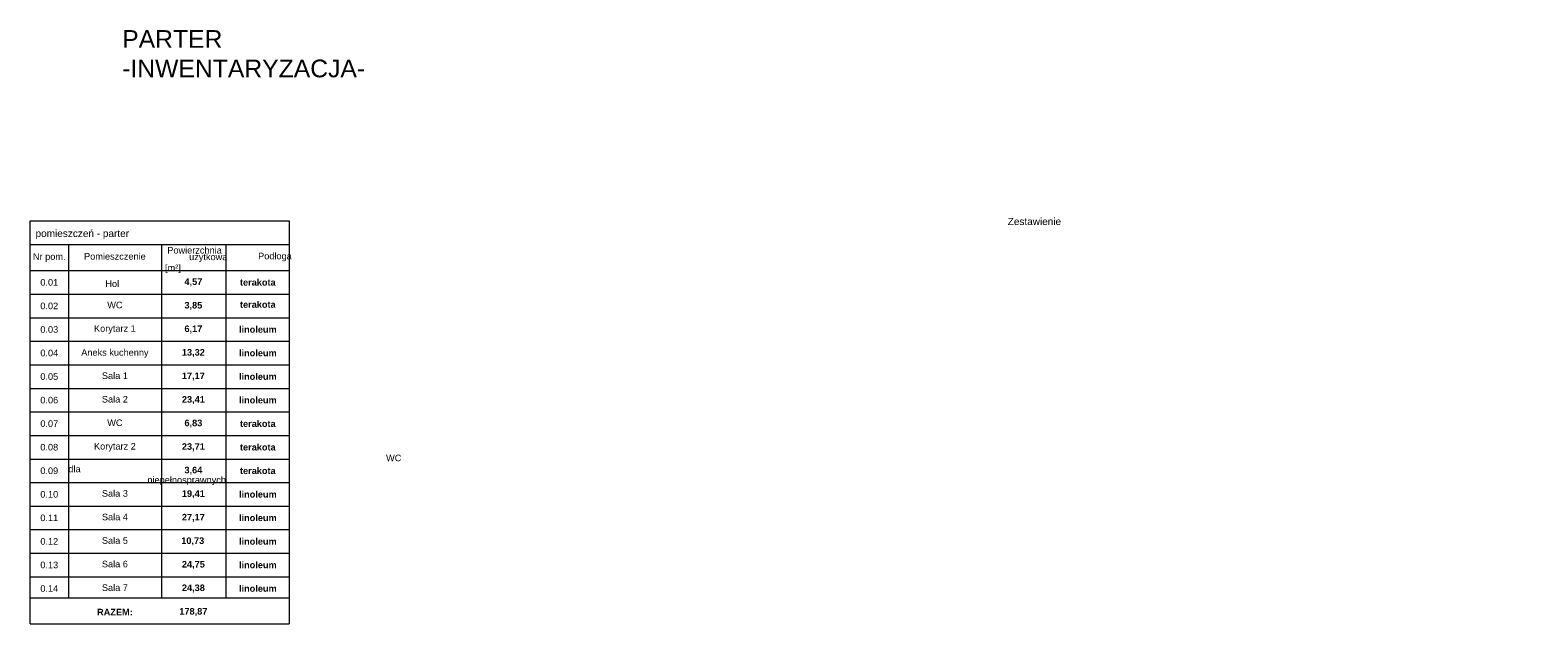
# Model space of a CAD drawing. Header units: millimetres. Extents: x -94648 to 68781, y -29623 to 11990.
# Tile 105 of 181: x -33020 to -29610, y 3616 to 4959. Entities that reach past the tile are written whole.
import ezdxf

# ---------------------------------------------------------------- set-up
doc = ezdxf.new("R2010")
doc.units = ezdxf.units.MM
doc.layers.add('Wykonawcze', color=7, linetype='Continuous', lineweight=15)
doc.styles.get("Standard").update_dxf_attribs({"font": 'arial.ttf'})

msp = doc.modelspace()

# ---------------------------------------------------------------- linework, layer by layer
at = {"layer": 'Wykonawcze'}
for p, q in [((-33020.10305, 4362.00797), (-33020.10305, 4527.63185)), ((-33020.10305, 4527.63185), (-32434.11383, 4527.63185)), ((-32434.11383, 4527.63185), (-32434.11383, 4362.00797)), ((-33020.10305, 4474.35296), (-32434.11383, 4474.35296)), ((-32933.73911, 4474.35296), (-32933.73911, 4362.00797)), ((-32723.14767, 4474.35296), (-32723.14767, 4362.00797)), ((-32577.36883, 4474.35296), (-32577.36883, 4362.00797)), ((-33020.10305, 4415.28686), (-32434.11383, 4415.28686)), ((-33020.10305, 4202.1713), (-33020.10305, 4362.00797)), ((-33020.10305, 4362.00797), (-32434.11383, 4362.00797)), ((-33020.10305, 4362.00797), (-32434.11383, 4362.00797)), ((-32933.73911, 4362.00797), (-32933.73911, 4202.1713)), ((-32723.14767, 4362.00797), (-32723.14767, 4202.1713)), ((-32577.36883, 4362.00797), (-32577.36883, 4042.33463)), ((-32434.11383, 4362.00797), (-32434.11383, 4042.33463)), ((-33020.10305, 4148.89241), (-33020.10305, 4314.51628)), ((-33020.10305, 4308.72908), (-32434.11383, 4308.72908)), ((-33020.10305, 4255.45019), (-32434.11383, 4255.45019)), ((-32933.73911, 4261.23739), (-32933.73911, 4148.89241)), ((-33020.10305, 4202.1713), (-32434.11383, 4202.1713)), ((-33020.10305, 4202.1713), (-32434.11383, 4202.1713)), ((-32723.14767, 4207.9585), (-32723.14767, 4148.89241)), ((-33020.10305, 4095.61352), (-33020.10305, 4148.89241)), ((-33020.10305, 4148.89241), (-32434.11383, 4148.89241)), ((-33020.10305, 4148.89241), (-32434.11383, 4148.89241)), ((-32933.73911, 4148.89241), (-32933.73911, 3675.09596)), ((-32723.14767, 4148.89241), (-32723.14767, 4095.61352)), ((-33020.10305, 4042.33463), (-33020.10305, 4095.61352)), ((-33020.10305, 4095.61352), (-32434.11383, 4095.61352)), ((-33020.10305, 4095.61352), (-32434.11383, 4095.61352)), ((-33020.10305, 4095.61352), (-32434.11383, 4095.61352)), ((-32723.14767, 4095.61352), (-32723.14767, 4042.33463)), ((-33020.10305, 3775.94017), (-33020.10305, 4042.33463)), ((-33020.10305, 4042.33463), (-32434.11383, 4042.33463)), ((-33020.10305, 4042.33463), (-32434.11383, 4042.33463)), ((-33020.10305, 4042.33463), (-32434.11383, 4042.33463)), ((-33020.10305, 4042.33463), (-32434.11383, 4042.33463)), ((-32723.14767, 4042.33463), (-32723.14767, 3675.09596)), ((-32577.36883, 4042.33463), (-32577.36883, 3675.09596)), ((-32434.11383, 4042.33463), (-32434.11383, 3775.94017)), ((-33020.10305, 3989.05574), (-32434.11383, 3989.05574)), ((-33020.10305, 3935.77684), (-32434.11383, 3935.77684)), ((-33020.10305, 3882.49795), (-32434.11383, 3882.49795)), ((-33020.10305, 3829.21906), (-32434.11383, 3829.21906)), ((-33020.10305, 3616.1035), (-33020.10305, 3775.94017)), ((-33020.10305, 3775.94017), (-32434.11383, 3775.94017)), ((-33020.10305, 3775.94017), (-32434.11383, 3775.94017)), ((-32434.11383, 3775.94017), (-32434.11383, 3616.1035)), ((-33020.10305, 3722.66128), (-32434.11383, 3722.66128)), ((-33020.10305, 3675.09596), (-32434.11383, 3675.09596)), ((-33020.10305, 3616.1035), (-32434.11383, 3616.1035))]:
    msp.add_line(p, q, dxfattribs=at)

# ---------------------------------------------------------------- texts
at = {"insert": (-32811.98246, 4959.35384), "char_height": 40, "width": 3455.8181492, "attachment_point": 1}
msp.add_mtext('PARTER\\P-INWENTARYZACJA-', dxfattribs=at)
at = {"layer": 'Wykonawcze', "attachment_point": 4}
for s, insert, char_height, width in [('\\pi2198.5;Zestawienie pomieszczeń - parter', (-33007.83045, 4510.57897), 16.2, 869.2597553), ('\\pxi0.33003;{\\fArial|b0|i0|c238|p34;Powierzchnia}', (-32714.91604, 4461.2803), 14.85, 94.454801), ('\\pxqc;{\\fArial|b0|i0|c238|p34;Nr pom.}', (-33020.10305, 4444.81991), 14.85, 86.3639412), ('\\pxqc;{\\fArial|b0|i0|c238|p34;Pomieszczenie}', (-32933.73911, 4447.47169), 14.85, 210.5914433), ('\\pi54.455;{\\fArial|b0|i0|c238|p34;użytkowa [m²]}', (-32715.05501, 4431.77505), 14.85, 145.6784477), ('\\pi49.009;Podłoga', (-32553.57778, 4446.113), 14.85, 94.454801), ('\\pxqc;0.01', (-33020.10305, 4388.64741), 14.85, 86.3639412), ('\\pxqc;Hol', (-32939.75762, 4385.48273), 14.85, 210.5914433), ('\\pxqc;{\\fArial|b1|i0|c238|p34;4,57}', (-32698.21512, 4388.64741), 14.85, 94.454801), ('\\pxqc;{\\fArial|b1|i0|c238|p34;terakota}', (-32552.43627, 4388.64741), 14.85, 94.454801), ('\\pxqc;0.02', (-33020.10305, 4335.36852), 14.85, 86.3639412), ('\\pxqc;WC', (-32933.73911, 4337.33642), 14.85, 210.5914433), ('\\pxqc;{\\fArial|b1|i0|c238|p34;3,85}', (-32698.21512, 4335.36852), 14.85, 94.454801), ('\\pxqc;{\\fArial|b1|i0|c238|p34;terakota}', (-32552.43627, 4338.5332), 14.85, 94.454801), ('\\pxqc;0.03', (-33020.10305, 4282.08963), 14.85, 86.3639412), ('\\pxqc;Korytarz 1', (-32933.73911, 4282.08963), 14.85, 210.5914433), ('\\pxqc;{\\fArial|b1|i0|c238|p34;6,17}', (-32698.21512, 4282.08963), 14.85, 94.454801), ('\\pxqc;{\\fArial|b1|i0|c238|p34;linoleum}', (-32552.43627, 4282.08963), 14.85, 94.454801), ('\\pxqc;0.04', (-33020.10305, 4228.81074), 14.85, 86.3639412), ('\\pxqc;Aneks kuchenny', (-32933.73911, 4227.88504), 14.85, 210.5914433), ('\\pxqc;{\\fArial|b1|i0|c238|p34;13,32}', (-32698.21512, 4228.81074), 14.85, 94.454801), ('\\pxqc;{\\fArial|b1|i0|c238|p34;linoleum}', (-32552.43627, 4228.81074), 14.85, 94.454801), ('\\pxqc;0.05', (-33020.10305, 4175.53185), 14.85, 86.3639412), ('\\pxqc;Sala 1', (-32933.73911, 4177.49975), 14.85, 210.5914433), ('\\pxqc;{\\fArial|b1|i0|c238|p34;17,17}', (-32698.21512, 4175.53185), 14.85, 94.454801), ('\\pxqc;{\\fArial|b1|i0|c238|p34;linoleum}', (-32552.43627, 4175.53185), 14.85, 94.454801), ('\\pxqc;0.06', (-33020.10305, 4122.25296), 14.85, 86.3639412), ('\\pxqc;Sala 2', (-32933.73911, 4124.22086), 14.85, 210.5914433), ('\\pxqc;{\\fArial|b1|i0|c238|p34;23,41}', (-32698.21512, 4122.25296), 14.85, 94.454801), ('\\pxqc;{\\fArial|b1|i0|c238|p34;linoleum}', (-32552.43627, 4122.25296), 14.85, 94.454801), ('\\pxqc;0.07', (-33020.10305, 4068.97407), 14.85, 86.3639412), ('\\pxqc;WC', (-32933.73911, 4070.94197), 14.85, 210.5914433), ('\\pxqc;{\\fArial|b1|i0|c238|p34;6,83}', (-32698.21512, 4068.97407), 14.85, 94.454801), ('\\pxqc;{\\fArial|b1|i0|c238|p34;terakota}', (-32552.43627, 4068.97407), 14.85, 94.454801), ('\\pxqc;0.08', (-33020.10305, 4015.69518), 14.85, 86.3639412), ('\\pxqc;Korytarz 2', (-32933.73911, 4015.69518), 14.85, 210.5914433), ('\\pxqc;{\\fArial|b1|i0|c238|p34;23,71}', (-32698.21512, 4015.69518), 14.85, 94.454801), ('\\pxqc;{\\fArial|b1|i0|c238|p34;terakota}', (-32552.43627, 4015.69518), 14.85, 94.454801), ('\\pi718.58;WC dla \\P\\pi178.82;niepełnosprawnych', (-32933.73911, 3964.38419), 14.85, 210.5914433), ('\\pxqc;0.09', (-33020.10305, 3962.41629), 14.85, 86.3639412), ('\\pxqc;{\\fArial|b1|i0|c238|p34;3,64}', (-32698.21512, 3962.41629), 14.85, 94.454801), ('\\pxqc;{\\fArial|b1|i0|c238|p34;terakota}', (-32552.43627, 3962.41629), 14.85, 94.454801), ('\\pxqc;0.10', (-33020.10305, 3909.1374), 14.85, 86.3639412), ('\\pxqc;Sala 3', (-32933.73911, 3911.1053), 14.85, 210.5914433), ('\\pxqc;{\\fArial|b1|i0|c238|p34;19,41}', (-32698.21512, 3909.1374), 14.85, 94.454801), ('\\pxqc;{\\fArial|b1|i0|c238|p34;linoleum}', (-32552.43627, 3909.1374), 14.85, 94.454801), ('\\pxqc;0.11', (-33020.10305, 3855.85851), 14.85, 86.3639412), ('\\pxqc;Sala 4', (-32933.73911, 3857.82641), 14.85, 210.5914433), ('\\pxqc;{\\fArial|b1|i0|c238|p34;27,17}', (-32698.21512, 3855.85851), 14.85, 94.454801), ('\\pxqc;{\\fArial|b1|i0|c238|p34;linoleum}', (-32552.43627, 3855.85851), 14.85, 94.454801), ('\\pxqc;0.12', (-33020.10305, 3802.57962), 14.85, 86.3639412), ('\\pxqc;Sala 5', (-32933.73911, 3804.54752), 14.85, 210.5914433), ('\\pxqc;{\\fArial|b1|i0|c238|p34;10,73}', (-32699.63417, 3802.57962), 14.85, 94.454801), ('\\pxqc;{\\fArial|b1|i0|c238|p34;linoleum}', (-32552.43627, 3802.57962), 14.85, 94.454801), ('\\pxqc;0.13', (-33020.10305, 3749.30073), 14.85, 86.3639412), ('\\pxqc;Sala 6', (-32933.73911, 3751.26863), 14.85, 210.5914433), ('\\pxqc;{\\fArial|b1|i0|c238|p34;24,75}', (-32698.21512, 3749.30073), 14.85, 94.454801), ('\\pxqc;{\\fArial|b1|i0|c238|p34;linoleum}', (-32552.43627, 3749.30073), 14.85, 94.454801), ('\\pxqc;0.14', (-33020.10305, 3696.02184), 14.85, 86.3639412), ('\\pxqc;Sala 7', (-32933.73911, 3697.98974), 14.85, 210.5914433), ('\\pxqc;{\\fArial|b1|i0|c238|p34;24,38}', (-32698.21512, 3696.02184), 14.85, 94.454801), ('\\pxqc;{\\fArial|b1|i0|c238|p34;linoleum}', (-32552.43627, 3696.02184), 14.85, 94.454801), ('\\pxqc;{\\fArial|b1|i0|c238|p34;RAZEM:}', (-32933.73911, 3642.74295), 14.85, 210.5914433), ('\\pxqc;{\\fArial|b1|i0|c238|p34;178,87}', (-32698.21512, 3642.74295), 14.85, 94.454801)]:
    msp.add_mtext(s, dxfattribs=dict(at, insert=insert, char_height=char_height, width=width))

doc.saveas('drawing.dxf')
